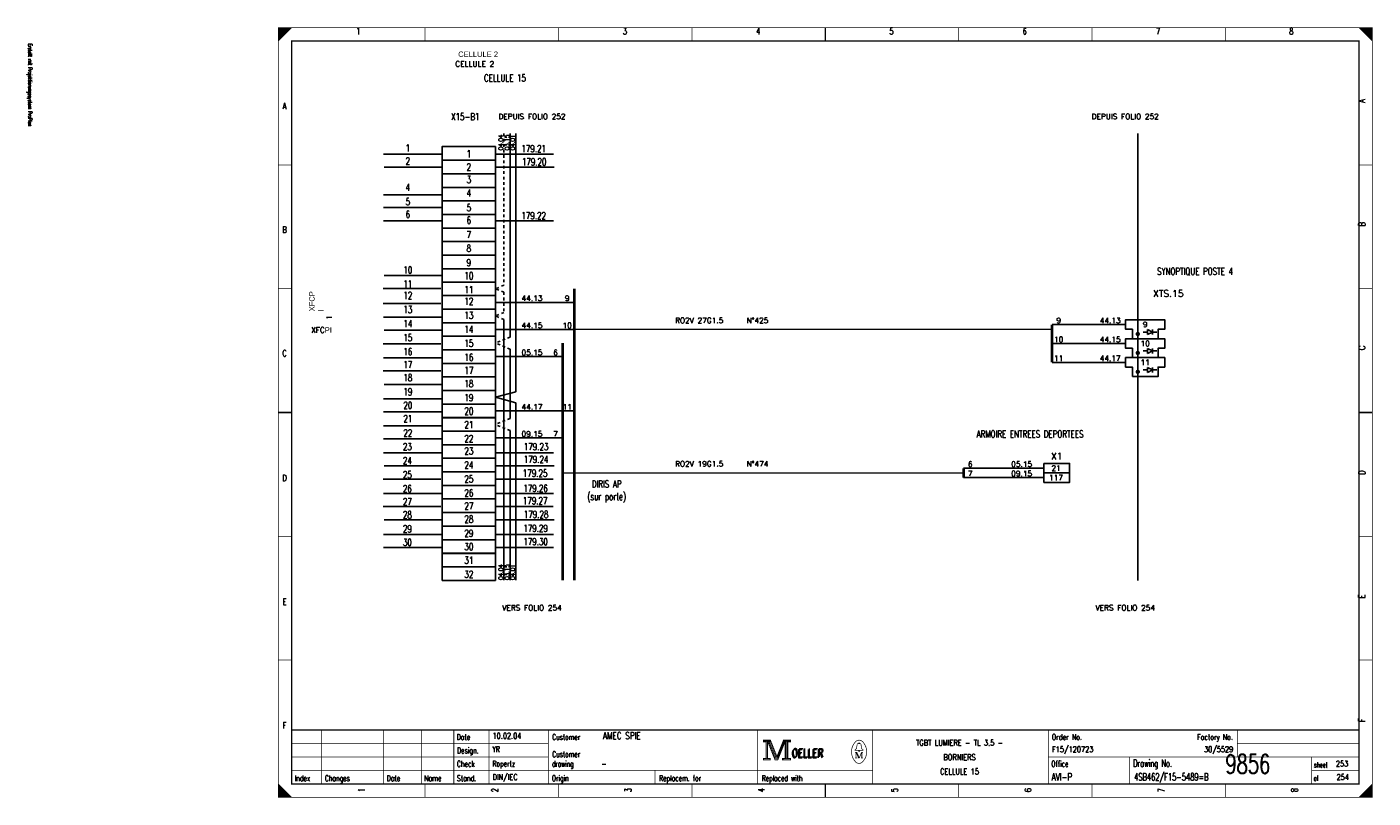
# Model space of a CAD drawing. Header units: centimetres. Extents: x 0 to 491, y -1040 to 69.
# Tile 11 of 181: x 141 to 191, y -1000 to -971. Entities that reach past the tile are written whole.
import ezdxf
from ezdxf.enums import TextEntityAlignment as Align

# ---------------------------------------------------------------- set-up
doc = ezdxf.new("R2010")
doc.units = ezdxf.units.CM
doc.header["$MEASUREMENT"] = 0
doc.linetypes.add('CONTINU', pattern=[0])
doc.linetypes.add('DISCONTINU', pattern=[0.15, 0.1, -0.05])
doc.layers.get('0').update_dxf_attribs({"color": 9, "linetype": 'CONTINUOUS'})
for name, color, linetype in [('POINTILLE', 5, 'DISCONTINU'), ('SCH-3', 3, 'CONTINU'), ('TEXTE', 3, 'CONTINUOUS'), ('TRAIFIN', 1, 'CONTINUOUS'), ('TRAIGROS', 2, 'CONTINUOUS'), ('TRAIMOY', 4, 'CONTINUOUS')]:
    doc.layers.add(name, color=color, linetype=linetype)
doc.styles.get("Standard").update_dxf_attribs({"font": 'romans.shx', "bigfont": 'TXT.shx'})

# ---------------------------------------------------------------- blocks, each defined once
blk = doc.blocks.new('BRND')
at = {"layer": 'TRAIFIN'}
for p, q in [((-0.73, -4.53), (0.8, -4.53)), ((0.8, -5.47), (0.8, -3.59)), ((0.8, -3.59), (2.68, -4.53)), ((2.68, -4.53), (0.8, -5.47)), ((2.68, -5.47), (2.68, -3.59)), ((2.68, -4.53), (4.27, -4.53))]:
    blk.add_line(p, q, dxfattribs=at)
at = {"layer": 'TRAIMOY'}
blk.add_lwpolyline([(-4.75, -7), (-4.75, -3.5), (-7.25, -3.5), (-7.25, 0), (7.25, 0), (7.25, -3.5), (4.75, -3.5), (4.75, -7)], close=True, dxfattribs=at)

msp = doc.modelspace()

# ---------------------------------------------------------------- linework, layer by layer
at = {"color": 0, "linetype": 'Continuous'}
for p, q in [((153.898, -976.186), (156.031, -976.186)), ((158.059, -976.186), (160.192, -976.186)), ((153.916, -976.67), (156.049, -976.67)), ((158.077, -976.67), (160.21, -976.67)), ((153.898, -977.691), (156.031, -977.691)), ((153.898, -978.158), (156.031, -978.158)), ((153.898, -978.66), (156.031, -978.66)), ((158.059, -978.66), (160.192, -978.66)), ((153.916, -980.676), (156.049, -980.676)), ((153.88, -981.161), (156.013, -981.161)), ((153.88, -981.716), (156.013, -981.716)), ((153.898, -982.218), (156.031, -982.218)), ((153.916, -982.702), (156.049, -982.702)), ((153.88, -983.204), (156.013, -983.204)), ((153.898, -983.723), (156.031, -983.723)), ((153.88, -984.207), (156.013, -984.207)), ((153.916, -984.709), (156.049, -984.709)), ((153.898, -985.247), (156.031, -985.247)), ((153.898, -985.73), (156.031, -985.73)), ((153.898, -986.246), (156.031, -986.246)), ((153.898, -986.726), (156.031, -986.726)), ((153.898, -987.238), (156.031, -987.238)), ((158.059, -987.238), (160.192, -987.238)), ((153.916, -987.722), (156.049, -987.722)), ((158.077, -987.722), (160.21, -987.722)), ((153.88, -988.223), (156.013, -988.223)), ((158.041, -988.223), (160.174, -988.223)), ((153.898, -988.743), (156.031, -988.743)), ((158.059, -988.743), (160.192, -988.743)), ((153.88, -989.227), (156.013, -989.227)), ((158.041, -989.227), (160.174, -989.227)), ((153.916, -989.729), (156.049, -989.729)), ((158.077, -989.729), (160.21, -989.729)), ((153.898, -990.266), (156.031, -990.266)), ((158.059, -990.266), (160.192, -990.266)), ((153.898, -990.75), (156.031, -990.75)), ((158.059, -990.75), (160.192, -990.75))]:
    msp.add_line(p, q, dxfattribs=at)
at = {"color": 0, "const_width": 0.025, "flags": 128}
for points in [[(150, -985.75), (150, -971.5), (190.5, -971.5), (190.5, -1000), (150, -1000), (150, -985.75)], [(150, -971.5), (150.5, -971.5), (150, -972), (150, -971.5)], [(150.025, -971.5), (150.025, -971.975), (150.05, -971.95), (150.05, -971.5), (150.075, -971.5), (150.075, -971.925), (150.1, -971.9), (150.1, -971.5), (150.125, -971.5), (150.125, -971.875), (150.15, -971.85), (150.15, -971.5), (150.175, -971.5), (150.175, -971.825), (150.2, -971.8)], [(150.2, -971.8), (150.2, -971.5), (150.225, -971.5), (150.225, -971.775), (150.25, -971.75), (150.25, -971.5), (150.275, -971.5), (150.275, -971.725), (150.3, -971.7), (150.3, -971.5), (150.325, -971.5), (150.325, -971.675), (150.35, -971.65), (150.35, -971.5), (150.375, -971.5)], [(150.375, -971.5), (150.375, -971.625), (150.4, -971.6), (150.4, -971.5), (150.425, -971.5), (150.425, -971.575), (150.45, -971.55), (150.45, -971.5), (150.475, -971.5), (150.475, -971.525)], [(190, -971.5), (190.5, -972), (190.475, -971.975), (190.475, -971.5), (190.45, -971.5), (190.45, -971.95), (190.425, -971.925), (190.425, -971.5), (190.4, -971.5), (190.4, -971.9), (190.375, -971.875), (190.375, -971.5), (190.35, -971.5), (190.35, -971.85), (190.325, -971.825)], [(190.15, -971.65), (190.15, -971.5), (190.125, -971.5), (190.125, -971.625), (190.1, -971.6), (190.1, -971.5), (190.075, -971.5), (190.075, -971.575), (190.05, -971.55), (190.05, -971.5), (190.025, -971.5), (190.025, -971.525)], [(190.325, -971.825), (190.325, -971.5), (190.3, -971.5), (190.3, -971.8), (190.275, -971.775), (190.275, -971.5), (190.25, -971.5), (190.25, -971.75), (190.225, -971.725), (190.225, -971.5), (190.2, -971.5), (190.2, -971.7), (190.175, -971.675), (190.175, -971.5), (190.15, -971.5)], [(167.95, -997.88), (167.95, -997.95), (168.05, -997.95), (168.05, -998.55), (167.95, -998.55), (167.95, -998.62), (168.22, -998.62), (168.22, -998.55), (168.12, -998.55), (168.12, -997.95), (168.22, -997.95), (168.22, -997.88), (167.95, -997.88)], [(168.07, -997.93), (168.07, -998.57), (168.1, -998.57), (168.1, -997.93)], [(168.12, -997.95), (168.39, -998.62), (168.49, -998.62), (168.76, -997.95)], [(168.18, -997.95), (168.42, -998.54), (168.46, -998.54)], [(168.22, -997.88), (168.46, -998.48), (168.7, -997.88)], [(168.22, -997.95), (168.44, -998.51), (168.47, -998.51)], [(168.46, -998.58), (168.49, -998.58), (168.74, -997.95)], [(168.46, -998.54), (168.48, -998.54), (168.72, -997.95)], [(168.76, -997.95), (168.76, -998.55), (168.66, -998.55), (168.66, -998.62), (168.71, -998.62)], [(168.7, -997.88), (168.7, -997.95), (168.8, -997.95), (168.8, -998.55), (168.7, -998.55), (168.7, -998.62), (168.97, -998.62), (168.97, -998.55), (168.87, -998.55), (168.87, -997.95), (168.97, -997.95), (168.97, -997.88), (168.7, -997.88)], [(168.78, -997.93), (168.78, -998.57), (168.83, -998.57), (168.83, -997.93), (168.85, -997.93), (168.85, -998.57)], [(171.48, -998.26), (171.35, -998.26), (171.35, -998.24), (171.4, -998.2), (171.43, -998.04)], [(171.48, -998.01), (171.48, -997.98), (171.52, -997.98), (171.52, -998.01)], [(171.52, -998.26), (171.65, -998.26), (171.65, -998.24), (171.6, -998.2), (171.57, -998.04)], [(171.39, -998.33), (171.39, -998.54), (171.35, -998.54)], [(171.39, -998.33), (171.48, -998.54), (171.51, -998.54)], [(150, -999.5), (150, -1000), (150.5, -1000), (150, -999.5), (150.025, -999.525), (150.025, -1000), (150.05, -1000), (150.05, -999.55), (150.075, -999.575), (150.075, -1000), (150.1, -1000), (150.1, -999.6), (150.125, -999.625), (150.125, -1000), (150.15, -1000)], [(190.475, -999.525), (190.475, -1000), (190.45, -1000), (190.45, -999.55), (190.425, -999.575), (190.425, -1000), (190.4, -1000), (190.4, -999.6), (190.375, -999.625), (190.375, -1000), (190.35, -1000), (190.35, -999.65), (190.325, -999.675), (190.325, -1000), (190.3, -1000)], [(150.15, -1000), (150.15, -999.65), (150.175, -999.675), (150.175, -1000), (150.2, -1000), (150.2, -999.7), (150.225, -999.725), (150.225, -1000), (150.25, -1000), (150.25, -999.75), (150.275, -999.775), (150.275, -1000), (150.3, -1000), (150.3, -999.8), (150.325, -999.825)], [(150.325, -999.825), (150.325, -1000), (150.35, -1000), (150.35, -999.85), (150.375, -999.875), (150.375, -1000), (150.4, -1000), (150.4, -999.9), (150.425, -999.925), (150.425, -1000), (150.45, -1000), (150.45, -999.95), (150.475, -999.975)], [(190.125, -999.875), (190.125, -1000), (190.1, -1000), (190.1, -999.9), (190.075, -999.925), (190.075, -1000), (190.05, -1000), (190.05, -999.95), (190.025, -999.975), (190.025, -1000)], [(190.3, -1000), (190.3, -999.7), (190.275, -999.725), (190.275, -1000), (190.25, -1000), (190.25, -999.75), (190.225, -999.775), (190.225, -1000), (190.2, -1000), (190.2, -999.8), (190.175, -999.825), (190.175, -1000), (190.15, -1000), (190.15, -999.85), (190.125, -999.875)]]:
    msp.add_lwpolyline(points, dxfattribs=at)
at = {"color": 0, "flags": 128}
for points, const_width in [([(150, -971.5), (190.5, -971.5), (190.5, -1000), (150, -1000)], 0.025), ([(150.5, -972), (190, -972), (190, -999.5), (150.5, -999.5)], 0.05), ([(150.5, -972), (190, -972), (190, -999.5), (150.5, -999.5)], 0.025), ([(167.97, -997.9), (168.2, -997.9), (168.2, -997.93), (167.97, -997.93)], 0.025), ([(168.72, -997.9), (168.95, -997.9), (168.95, -997.93), (168.72, -997.93)], 0.025), ([(171.48, -998.26), (171.52, -998.26), (171.52, -998.29), (171.48, -998.29)], 0.025), ([(167.97, -998.57), (168.2, -998.57), (168.2, -998.6), (167.97, -998.6)], 0.025), ([(168.68, -998.57), (168.95, -998.57), (168.95, -998.6), (168.68, -998.6)], 0.025)]:
    msp.add_lwpolyline(points, close=True, dxfattribs=dict(at, const_width=const_width))
at = {"color": 0}
for points, const_width in [([(155.438, -971.5), (155.438, -972)], 0.025), ([(160.375, -971.5), (160.375, -972)], 0.025), ([(165.312, -971.5), (165.312, -972)], 0.025), ([(170.25, -972), (170.25, -971.5)], 0.05), ([(170.25, -971.5), (170.25, -972)], 0.025), ([(175.188, -971.5), (175.188, -972)], 0.025), ([(180.125, -971.5), (180.125, -972)], 0.025), ([(185.062, -971.5), (185.062, -972)], 0.025), ([(150, -976.583), (150.5, -976.583)], 0.025), ([(190.5, -976.583), (190, -976.583)], 0.025), ([(150, -981.167), (150.5, -981.167)], 0.025), ([(190.5, -981.167), (190, -981.167)], 0.025), ([(150.5, -985.75), (150, -985.75)], 0.05), ([(150, -985.75), (150.5, -985.75)], 0.025), ([(190, -985.75), (190.5, -985.75)], 0.05), ([(190.5, -985.75), (190, -985.75)], 0.025), ([(150, -990.333), (150.5, -990.333)], 0.025), ([(190.5, -990.333), (190, -990.333)], 0.025), ([(150, -994.917), (150.5, -994.917)], 0.025), ([(190.5, -994.917), (190, -994.917)], 0.025), ([(190, -997.5), (150.5, -997.5)], 0.05), ([(151.6, -999.5), (151.6, -997.5)], 0.025), ([(153.9, -999.5), (153.9, -997.5)], 0.025), ([(155.3, -999.5), (155.3, -997.5)], 0.025), ([(156.5, -997.5), (156.5, -999.5)], 0.025), ([(157.8, -997.5), (157.8, -999.5)], 0.025), ([(160, -997.5), (160, -999.5)], 0.025), ([(167.75, -997.5), (167.75, -999.5)], 0.025), ([(172, -997.5), (172, -999.5)], 0.025), ([(178.5, -997.5), (178.5, -999.5)], 0.025), ([(185.5, -997.5), (185.5, -998.5)], 0.025), ([(150.5, -998), (160, -998)], 0.025), ([(168.15, -997.95), (168.4, -998.58)], 0.025), ([(168.47, -998.51), (168.7, -997.94)], 0.025), ([(171.46, -998.01), (171.55, -998.01)], 0.025), ([(185.5, -998), (190, -998)], 0.025), ([(150.5, -998.5), (160, -998.5)], 0.025), ([(171.35, -998.33), (171.42, -998.33)], 0.025), ([(171.42, -998.33), (171.51, -998.54)], 0.025), ([(171.51, -998.54), (171.59, -998.33)], 0.025), ([(171.59, -998.54), (171.59, -998.33)], 0.025), ([(171.59, -998.33), (171.65, -998.33)], 0.025), ([(171.61, -998.33), (171.61, -998.54)], 0.025), ([(178.5, -998.5), (190, -998.5)], 0.025), ([(181.5, -998.5), (181.5, -999.5)], 0.025), ([(188.25, -998.5), (188.25, -999.5)], 0.025), ([(150.5, -999), (172, -999)], 0.025), ([(163.95, -999), (163.95, -999.5)], 0.025), ([(168.4, -998.58), (168.46, -998.58)], 0.025), ([(171.39, -998.54), (171.43, -998.54)], 0.025), ([(171.65, -998.54), (171.57, -998.54)], 0.025), ([(188.25, -999), (190, -999)], 0.025), ([(155.438, -1000), (155.438, -999.5)], 0.025), ([(160.375, -1000), (160.375, -999.5)], 0.025), ([(165.312, -1000), (165.312, -999.5)], 0.025), ([(170.25, -999.5), (170.25, -1000)], 0.05), ([(170.25, -1000), (170.25, -999.5)], 0.025), ([(175.188, -1000), (175.188, -999.5)], 0.025), ([(180.125, -1000), (180.125, -999.5)], 0.025), ([(185.062, -1000), (185.062, -999.5)], 0.025), ([(190.5, -999.5), (190, -1000)], 0.025), ([(150.475, -1000), (150.475, -999.975)], 0.025)]:
    msp.add_lwpolyline(points, dxfattribs=dict(at, const_width=const_width))
at = {"color": 0, "linetype": 'Continuous'}
for points in [[(156.066, -976.41), (156.066, -975.908), (158.038, -975.908), (158.038, -976.41)], [(156.066, -976.912), (156.066, -976.41), (158.038, -976.41), (158.038, -976.912)], [(156.066, -977.414), (156.066, -976.912), (158.038, -976.912), (158.038, -977.414)], [(156.066, -977.916), (156.066, -977.414), (158.038, -977.414), (158.038, -977.916)], [(156.066, -978.418), (156.066, -977.916), (158.038, -977.916), (158.038, -978.418)], [(156.066, -978.92), (156.066, -978.418), (158.038, -978.418), (158.038, -978.92)], [(156.066, -979.422), (156.066, -978.92), (158.038, -978.92), (158.038, -979.422)], [(156.066, -979.924), (156.066, -979.422), (158.038, -979.422), (158.038, -979.924)], [(156.066, -980.427), (156.066, -979.924), (158.038, -979.924), (158.038, -980.427)], [(156.066, -980.929), (156.066, -980.427), (158.038, -980.427), (158.038, -980.929)], [(156.066, -981.421), (156.066, -980.919), (158.038, -980.919), (158.038, -981.421)], [(156.066, -981.923), (156.066, -981.421), (158.038, -981.421), (158.038, -981.923)], [(156.066, -982.425), (156.066, -981.923), (158.038, -981.923), (158.038, -982.425)], [(156.066, -982.927), (156.066, -982.425), (158.038, -982.425), (158.038, -982.927)], [(156.066, -983.429), (156.066, -982.927), (158.038, -982.927), (158.038, -983.429)], [(156.066, -983.932), (156.066, -983.429), (158.038, -983.429), (158.038, -983.932)], [(156.066, -984.434), (156.066, -983.932), (158.038, -983.932), (158.038, -984.434)], [(156.066, -984.936), (156.066, -984.434), (158.038, -984.434), (158.038, -984.936)], [(156.066, -985.438), (156.066, -984.936), (158.038, -984.936), (158.038, -985.438)], [(156.066, -985.94), (156.066, -985.438), (158.038, -985.438), (158.038, -985.94)], [(156.066, -986.447), (156.066, -985.945), (158.038, -985.945), (158.038, -986.447)], [(156.066, -986.945), (156.066, -986.443), (158.038, -986.443), (158.038, -986.945)], [(156.066, -987.445), (156.066, -986.943), (158.038, -986.943), (158.038, -987.445)], [(156.066, -987.947), (156.066, -987.445), (158.038, -987.445), (158.038, -987.947)], [(156.066, -988.449), (156.066, -987.947), (158.038, -987.947), (158.038, -988.449)], [(156.066, -988.951), (156.066, -988.449), (158.038, -988.449), (158.038, -988.951)], [(156.066, -989.454), (156.066, -988.951), (158.038, -988.951), (158.038, -989.454)], [(156.066, -989.956), (156.066, -989.454), (158.038, -989.454), (158.038, -989.956)], [(156.066, -990.458), (156.066, -989.956), (158.038, -989.956), (158.038, -990.458)], [(156.066, -990.96), (156.066, -990.458), (158.038, -990.458), (158.038, -990.96)], [(156.066, -991.467), (156.066, -990.965), (158.038, -990.965), (158.038, -991.467)], [(156.066, -991.964), (156.066, -991.462), (158.038, -991.462), (158.038, -991.964)]]:
    msp.add_lwpolyline(points, close=True, dxfattribs=at)
at = {"color": 0, "const_width": 0.025, "flags": 128}
for points in [[(171.35, -997.961, 0.373815), (171.349, -998.657, 0.373815)], [(171.649, -997.96, 0.530775), (171.351, -997.959, 0.530775)], [(171.46, -998.01, 0.414214), (171.43, -998.04, 0.414214)], [(171.57, -998.04, 0.414214), (171.54, -998.01, 0.414214)], [(171.65, -998.66, 0.378582), (171.646, -997.956, 0.378582)], [(171.35, -998.66, 0.532213), (171.649, -998.661, 0.532213)]]:
    msp.add_lwpolyline(points, format="xyb", dxfattribs=at)
at = {"layer": 'POINTILLE', "color": 0, "const_width": 0.05}
for points in [[(178.641, -982.676), (160.963, -982.676)], [(175.366, -987.987), (160.53, -987.987)]]:
    msp.add_lwpolyline(points, dxfattribs=at)
at = {"layer": 'TRAIFIN', "color": 0, "linetype": 'DISCONTINU'}
for p, q in [((158.353, -975.42), (158.353, -981.041)), ((158.353, -981.041), (158.038, -981.17)), ((158.353, -981.298), (158.038, -981.17)), ((158.353, -981.298), (158.353, -982.045)), ((158.353, -982.045), (158.038, -982.174)), ((158.353, -982.303), (158.038, -982.174)), ((158.583, -982.955), (158.038, -983.178)), ((158.583, -983.401), (158.038, -983.178)), ((158.583, -985.973), (158.038, -986.196)), ((158.583, -986.419), (158.038, -986.196))]:
    msp.add_line(p, q, dxfattribs=at)
at = {"layer": 'TRAIFIN', "color": 0}
for p, q in [((158.583, -982.955), (158.583, -975.42)), ((158.791, -984.983), (158.791, -975.42)), ((158.791, -984.983), (158.791, -978.414)), ((160.963, -981.672), (158.038, -981.672)), ((158.353, -991.963), (158.353, -982.303)), ((181.366, -982.494), (178.641, -982.494)), ((160.963, -982.676), (158.038, -982.676)), ((158.583, -985.973), (158.583, -983.401)), ((181.366, -983.194), (178.641, -983.194)), ((160.53, -983.681), (158.038, -983.681)), ((181.366, -983.894), (178.641, -983.894)), ((158.791, -984.983), (158.038, -985.187)), ((158.791, -985.391), (158.038, -985.187)), ((158.791, -991.961), (158.791, -985.391)), ((158.791, -991.961), (158.791, -985.391)), ((160.963, -985.689), (158.038, -985.689)), ((158.583, -986.419), (158.583, -991.962)), ((160.53, -986.694), (158.038, -986.694)), ((178.341, -987.812), (175.366, -987.812)), ((178.341, -988.162), (175.366, -988.162))]:
    msp.add_line(p, q, dxfattribs=at)
at = {"layer": 'TRAIFIN', "color": 0, "const_width": 0.072}
for points in [[(181.772, -982.844, 1), (181.86, -982.844, 1)], [(181.772, -983.544, 1), (181.86, -983.544, 1)], [(181.772, -984.244, 1), (181.86, -984.244, 1)]]:
    msp.add_lwpolyline(points, format="xyb", close=True, dxfattribs=at)
at = {"layer": 'TRAIGROS', "color": 0}
msp.add_line((181.816, -975.42), (181.816, -991.964), dxfattribs=at)
at = {"layer": 'TRAIGROS', "color": 0, "const_width": 0.1}
for points in [[(160.963, -981.17), (160.963, -991.964)], [(178.641, -982.494), (178.641, -983.894)], [(160.53, -983.178), (160.53, -991.961)], [(175.366, -987.812), (175.366, -988.162)]]:
    msp.add_lwpolyline(points, dxfattribs=at)
at = {"layer": 'TRAIMOY', "color": 0}
for points in [[(178.341, -987.637), (179.291, -987.637), (179.291, -987.987), (178.341, -987.987)], [(178.341, -987.987), (179.291, -987.987), (179.291, -988.337), (178.341, -988.337)]]:
    msp.add_lwpolyline(points, close=True, dxfattribs=at)

# ---------------------------------------------------------------- block references
at = {"layer": 'SCH-3', "color": 0, "xscale": 0.1, "yscale": 0.1, "zscale": 0.1}
for p in [(182.091, -982.319), (182.091, -983.019), (182.091, -983.719)]:
    msp.add_blockref('BRND', p, dxfattribs=at)

# ---------------------------------------------------------------- texts
at = {"color": 0}
for s, height, width, p in [('1', 0.238, 0.672, (152.965, -971.514)), ('3', 0.238, 0.672, (162.832, -971.514)), ('4', 0.238, 0.672, (167.766, -971.514)), ('5', 0.238, 0.672, (172.699, -971.514)), ('6', 0.238, 0.672, (177.632, -971.514)), ('7', 0.238, 0.672, (182.566, -971.514)), ('8', 0.238, 0.672, (187.499, -971.514)), ('CELLULE 15', 0.2619, 0.736, (158.393, -973.24)), ('A', 0.238, 0.76, (150.233, -974.283)), ('X15-B1', 0.2619, 0.736, (156.925, -974.67)), ('1', 0.262, 0.736, (154.797, -975.828)), ('1', 0.262, 0.736, (157.057, -976.043)), ('179.21', 0.2619, 0.736, (159.455, -975.855)), ('2', 0.262, 0.736, (154.797, -976.312)), ('2', 0.262, 0.736, (157.057, -976.527)), ('179.20', 0.2619, 0.736, (159.473, -976.339)), ('3', 0.262, 0.736, (157.057, -976.993)), ('4', 0.262, 0.736, (154.797, -977.279)), ('4', 0.262, 0.736, (157.057, -977.495)), ('5', 0.262, 0.736, (154.797, -977.817)), ('5', 0.262, 0.736, (157.057, -978.032)), ('6', 0.262, 0.736, (154.797, -978.284)), ('6', 0.262, 0.736, (157.057, -978.499)), ('179.22', 0.2619, 0.736, (159.455, -978.329)), ('B', 0.238, 0.76, (150.233, -978.861)), ('7', 0.262, 0.736, (157.057, -979.037)), ('8', 0.262, 0.736, (157.057, -979.538)), ('9', 0.262, 0.736, (157.057, -980.076)), ('10', 0.2619, 0.736, (154.797, -980.345)), ('10', 0.2619, 0.736, (157.057, -980.56)), ('SYNOPTIQUE POSTE 4', 0.26194, 0.736, (183.934, -980.396)), ('11', 0.2619, 0.736, (154.797, -980.857)), ('11', 0.2619, 0.736, (157.057, -981.072)), ('12', 0.2619, 0.736, (154.797, -981.287)), ('12', 0.2619, 0.736, (157.057, -981.502)), ('13', 0.2619, 0.736, (154.797, -981.806)), ('13', 0.2619, 0.736, (157.057, -982.021)), ('14', 0.2619, 0.736, (154.797, -982.326)), ('14', 0.2619, 0.736, (157.057, -982.541)), ('15', 0.2619, 0.736, (154.797, -982.846)), ('15', 0.2619, 0.736, (157.057, -983.061)), ('C', 0.238, 0.76, (150.233, -983.439)), ('16', 0.2619, 0.736, (154.797, -983.365)), ('16', 0.2619, 0.736, (157.057, -983.581)), ('17', 0.2619, 0.736, (154.797, -983.849)), ('17', 0.2619, 0.736, (157.057, -984.064)), ('18', 0.2619, 0.736, (154.797, -984.333)), ('18', 0.2619, 0.736, (157.057, -984.548)), ('19', 0.2619, 0.736, (154.797, -984.853)), ('19', 0.2619, 0.736, (157.057, -985.068)), ('20', 0.2619, 0.736, (154.797, -985.355)), ('20', 0.2619, 0.736, (157.057, -985.57)), ('21', 0.2619, 0.736, (154.797, -985.852)), ('21', 0.2619, 0.736, (157.057, -986.067)), ('22', 0.2619, 0.736, (154.797, -986.376)), ('ARMOIRE ENTREES DEPORTEES', 0.26194, 0.736, (177.827, -986.414)), ('23', 0.2619, 0.736, (154.78, -986.88)), ('22', 0.2619, 0.736, (157.057, -986.591)), ('23', 0.2619, 0.736, (157.057, -987.041)), ('179.23', 0.2619, 0.736, (159.545, -986.884)), ('24', 0.2619, 0.736, (154.78, -987.4)), ('24', 0.2619, 0.736, (157.057, -987.561)), ('179.24', 0.2619, 0.736, (159.545, -987.35)), ('D', 0.238, 0.76, (150.233, -988.053)), ('25', 0.2619, 0.736, (154.78, -987.919)), ('179.25', 0.2619, 0.736, (159.509, -987.866)), ('26', 0.2619, 0.736, (154.78, -988.439)), ('25', 0.2619, 0.736, (157.057, -988.081)), ('179.26', 0.2619, 0.736, (159.527, -988.426)), ('DIRIS AP', 0.2619, 0.736, (162.156, -988.263)), ('27', 0.2619, 0.736, (154.78, -988.923)), ('26', 0.2619, 0.736, (157.057, -988.6)), ('179.27', 0.2619, 0.736, (159.509, -988.888)), ('(sur porte)', 0.26194, 0.736, (162.156, -988.729)), ('28', 0.2619, 0.736, (154.78, -989.407)), ('27', 0.2619, 0.736, (157.057, -989.084)), ('179.28', 0.2619, 0.736, (159.545, -989.394)), ('29', 0.2619, 0.736, (154.78, -989.926)), ('28', 0.2619, 0.736, (157.057, -989.568)), ('179.29', 0.2619, 0.736, (159.527, -989.91)), ('30', 0.2619, 0.736, (154.78, -990.428)), ('29', 0.2619, 0.736, (157.057, -990.088)), ('179.30', 0.2619, 0.736, (159.527, -990.398)), ('30', 0.2619, 0.736, (157.057, -990.589)), ('31', 0.2619, 0.736, (157.057, -991.087)), ('32', 0.2619, 0.736, (157.057, -991.611)), ('E', 0.238, 0.76, (150.233, -992.632)), ('F', 0.238, 0.76, (150.233, -997.21)), ('TGBT LUMIERE - TL 3.5 -', 0.21431, 0.7536, (175.219, -997.87)), ('BORNIERS', 0.2143, 0.76, (175.219, -998.403)), ('CELLULE 15', 0.2143, 0.681231, (175.219, -998.935))]:
    msp.add_text(s, height=height, dxfattribs=dict(at, width=width)).set_placement(p, align=Align.TOP_CENTER)
at = {"color": 0, "width": 0.622634}
msp.add_text('Erstellt mit Projektierungssystem ProPlan', height=0.14288, rotation=270, dxfattribs=at).set_placement((140.702, -972.094), align=Align.BOTTOM_LEFT)
at = {"color": 0, "width": 0.76}
for s, p in [('A', (189.991, -974.283)), ('B', (189.991, -978.861)), ('C', (189.992, -983.439)), ('D', (189.992, -988.053)), ('E', (189.991, -992.632)), ('F', (189.991, -997.21))]:
    msp.add_text(s, height=0.238, rotation=90, dxfattribs=at).set_placement(p, align=Align.TOP_LEFT)
at = {"color": 0}
for s, height, width, p in [('04.04', 0.1676, 0.736, (158.155, -975.752)), ('03.15', 0.1676, 0.736, (158.386, -975.752)), ('04.01', 0.1676, 0.736, (158.594, -975.752)), ('04.04', 0.1676, 0.736, (158.155, -991.657)), ('03.15', 0.1676, 0.736, (158.386, -991.657)), ('04.01', 0.1676, 0.736, (158.594, -991.657)), ('1', 0.238, 0.672, (152.965, -999.73)), ('2', 0.238, 0.672, (157.899, -999.73)), ('3', 0.238, 0.672, (162.832, -999.73)), ('4', 0.238, 0.672, (167.766, -999.73)), ('5', 0.238, 0.672, (172.699, -999.73)), ('6', 0.238, 0.672, (177.632, -999.73)), ('7', 0.238, 0.672, (182.566, -999.73)), ('8', 0.238, 0.672, (187.499, -999.73))]:
    msp.add_text(s, height=height, rotation=90, dxfattribs=dict(at, width=width)).set_placement(p, align=Align.TOP_CENTER)
for s, height, width, p in [('Date', 0.2143, 0.64, (156.605, -997.658)), ('Customer', 0.2143, 0.62, (160.14, -997.658)), ('Order No.', 0.2143, 0.656889, (178.633, -997.658)), ('Design.', 0.2143, 0.636571, (156.619, -998.154)), ('Customer', 0.2143, 0.62, (160.14, -998.296)), ('OELLER', 0.3096, 0.76, (168.996, -998.225)), ('OELLER', 0.3096, 0.76, (168.996, -998.225)), ('OELLER', 0.3096, 0.76, (169.032, -998.19)), ('Check', 0.2143, 0.632, (156.612, -998.651)), ('drawing', 0.2143, 0.6, (160.133, -998.651)), ('Office', 0.2143, 0.626667, (178.615, -998.651)), ('Drawing No.', 0.26194, 0.646545, (181.643, -998.602)), ('sheet', 0.1905, 0.6, (188.338, -998.701)), ('Index', 0.2143, 0.632, (150.609, -999.184)), ('Changes', 0.2143, 0.622857, (151.726, -999.184)), ('Date', 0.2143, 0.64, (154.015, -999.184)), ('Name', 0.2143, 0.64, (155.404, -999.184)), ('Stand.', 0.2143, 0.642667, (156.612, -999.184)), ('Origin', 0.2143, 0.626667, (160.127, -999.184)), ('Replacem. for', 0.21431, 0.627077, (164.097, -999.184)), ('Replaced with', 0.21431, 0.619692, (167.895, -999.184)), ('of', 0.1905, 0.6, (188.323, -999.198))]:
    msp.add_text(s, height=height, dxfattribs=dict(at, width=width)).set_placement(p, align=Align.TOP_LEFT)
for s, height, width, p in [('10.02.04', 0.2143, 0.678, (157.934, -997.892)), ('AMEC SPIE', 0.2619, 0.752889, (162.016, -997.923)), ('YR', 0.2143, 0.626667, (157.927, -998.389)), ('F15/120723', 0.2143, 0.6832, (178.639, -998.389)), ('9856', 0.7, 0.6928, (185.058, -999.322)), ('Ropertz', 0.2143, 0.622857, (157.932, -998.921)), ('-', 0.214, 0.696, (161.965, -998.921)), ('253', 0.2143, 0.672, (189.15, -998.921)), ('DIN/IEC', 0.2143, 0.750857, (157.935, -999.418)), ('AVI-P', 0.2619, 0.7472, (178.624, -999.449)), ('4SB462/F15-5489=B', 0.26194, 0.6928, (181.679, -999.449)), ('254', 0.2143, 0.672, (189.177, -999.418))]:
    msp.add_text(s, height=height, dxfattribs=dict(at, width=width)).set_placement(p, align=Align.BOTTOM_LEFT)
at = {"color": 0, "width": 0.646545}
msp.add_text('Factory No.', height=0.21431, dxfattribs=at).set_placement((185.335, -997.658), align=Align.TOP_RIGHT)
at = {"color": 0, "width": 0.675429}
msp.add_text('30/5529', height=0.2143, dxfattribs=at).set_placement((185.346, -998.389), align=Align.BOTTOM_RIGHT)
at = {"linetype": 'Continuous', "char_height": 0.2, "attachment_point": 1}
for s, insert, width in [('{\\fArial|b0|i0|c0|p34;CELLULE 2}', (156.661, -972.386), 6.70761), ('CELLULE 2', (156.554, -972.745), 6.42066), ('XFC{\\fArial|b0|i0|c0|p34;PI}', (151.217, -982.596), 0.37664)]:
    msp.add_mtext(s, dxfattribs=dict(at, insert=insert, width=width))
at = {"linetype": 'Continuous', "char_height": 0.2, "attachment_point": 1, "rotation": 90}
for s, insert, width in [('{\\fArial|b0|i0|c0|p34;XFCP\\PI}', (151.145, -982.004), 0.37664), ('1', (151.784, -982.317), 0.39457)]:
    msp.add_mtext(s, dxfattribs=dict(at, insert=insert, width=width))
at = {"layer": 'TEXTE', "color": 0}
for s, p in [('DEPUIS FOLIO 252', (159.393, -974.792)), ('DEPUIS FOLIO 252', (181.351, -974.792)), ('44.13', (159.393, -981.522)), ('9', (160.696, -981.522)), ('44.15', (159.393, -982.526)), ('10', (160.696, -982.526)), ('9', (178.888, -982.344)), ('44.13', (180.794, -982.344)), ('9', (182.091, -982.494)), ('10', (178.888, -983.044)), ('44.15', (180.794, -983.044)), ('10', (182.091, -983.194)), ('05.15', (159.393, -983.531)), ('6', (160.264, -983.531)), ('11', (178.888, -983.744)), ('44.17', (180.794, -983.744)), ('11', (182.091, -983.894)), ('44.17', (159.393, -985.539)), ('11', (160.696, -985.539)), ('09.15', (159.393, -986.544)), ('7', (160.264, -986.544)), ('6', (175.613, -987.662)), ('05.15', (177.519, -987.662)), ('7', (175.613, -988.012)), ('09.15', (177.519, -988.012)), ('117', (178.791, -988.162)), ('21', (178.791, -987.812)), ('VERS FOLIO 254', (159.393, -992.979)), ('VERS FOLIO 254', (181.351, -992.979))]:
    msp.add_text(s, height=0.2, dxfattribs=at).set_placement(p, align=Align.MIDDLE)
for s, p in [('XTS.15', (182.945, -981.47)), ('X1', (178.816, -987.488))]:
    msp.add_text(s, height=0.25, dxfattribs=at).set_placement(p, align=Align.CENTER)
for s, p in [('RO2V 27G1.5', (164.69, -982.441)), ('N°425', (167.336, -982.441)), ('RO2V 19G1.5', (164.69, -987.752)), ('N°474', (167.336, -987.752))]:
    msp.add_text(s, height=0.2, dxfattribs=at).set_placement(p)

doc.saveas('drawing.dxf')
